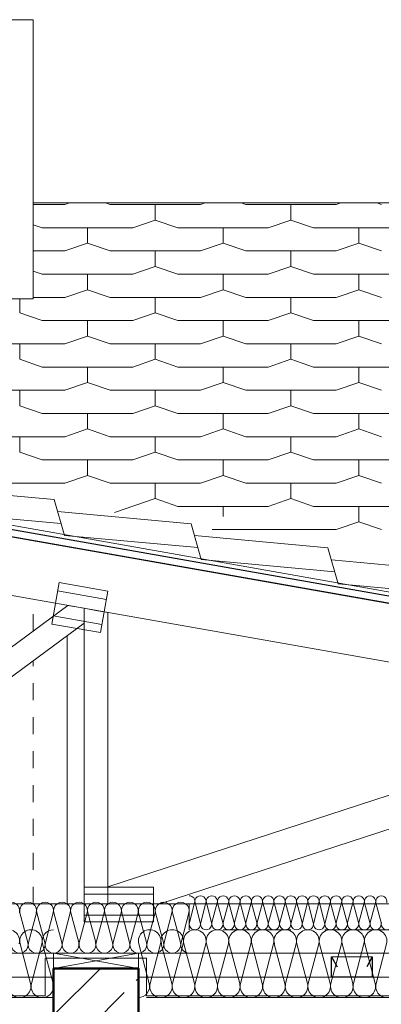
# Model space of a CAD drawing. Header units: centimetres. Extents: x -43488 to -10641, y 2063 to 22960.
# Tile 60 of 72: x -36387 to -36280, y 8683 to 8973. Entities that reach past the tile are written whole.
import ezdxf

# ---------------------------------------------------------------- set-up
doc = ezdxf.new("R2010")
doc.units = ezdxf.units.CM
doc.header["$MEASUREMENT"] = 0
doc.linetypes.add('!przerywana gęsta', pattern=[10, 5, -5])
doc.linetypes.add('Przerywana drobna', pattern=[30, 20, -10])
for name, color, linetype, lineweight, true_color in [('!kratownica_Nr_pióra__6', 7, 'Continuous', 18, 0x3fa3ff), ('@Dachy_Nr_pióra__8', 7, 'Continuous', 13, 0x42bda7), ('Dachy_Nr_pióra__6', 7, 'Continuous', 18, 0x3fa3ff), ('Meble i wyposażenie_Nr_pióra__94', 7, 'Continuous', 18, 0x9f9f9f), ('Słupy_Nr_pióra__7', 7, 'Continuous', 15, 0x9f9fff), ('Ściany zewnętrzne_Nr_pióra__4', 7, 'Continuous', 25, 0x31fd59), ('Ściany zewnętrzne_Nr_pióra__5', 7, 'Continuous', 20, 0xfc3c2c), ('Ściany zewnętrzne_Nr_pióra__6', 7, 'Continuous', 18, 0x3fa3ff)]:
    doc.layers.add(name, color=color, linetype=linetype, lineweight=lineweight, true_color=true_color)
doc.layers.add('Słupy_Nr_pióra__1', color=8, linetype='Continuous', lineweight=50)
doc.layers.add('Ściany zewnętrzne_Nr_pióra__10', color=1, linetype='Continuous', lineweight=0)
doc.linetypes.add('izolacja 1_50', pattern='A,0,[1,Janisz._Ochraniew_DACH i KLIMA_V21.Shx,S=0.31746,R=0,X=0,Y=0],-40,0', length=40)

msp = doc.modelspace()

# ---------------------------------------------------------------- hatches: boundary and pattern name
at = {"layer": 'Słupy_Nr_pióra__7', "linetype": 'Continuous', "lineweight": 15, "true_color": 0x9f9fff}
h = msp.add_hatch(dxfattribs=at)
h.set_pattern_fill('A_beton_zbrojony', color=161, style=0, pattern_type=2)
h.set_pattern_definition([(45, (0, 0), (-14.142136, 14.142136), []), (45, (-7.071, 7.071), (-14.142136, 14.142136), [15, -5])])
h.paths.add_polyline_path([(-36376.71, 8693.98), (-36351.71, 8693.98), (-36351.71, 8643.98), (-36376.71, 8643.98)])

# ---------------------------------------------------------------- linework, layer by layer
at = {"layer": '!kratownica_Nr_pióra__6', "color": 161, "linetype": 'Continuous', "lineweight": 18, "true_color": 0x3fa3ff}
for p, q in [((-36375.08, 8807.63), (-36377.24, 8795.42)), ((-36360.71, 8805.09), (-36375.08, 8807.63)), ((-36361.14, 8802.65), (-36375.51, 8805.19)), ((-36362.86, 8792.89), (-36360.71, 8805.09)), ((-36376.81, 8797.86), (-36362.43, 8795.32)), ((-36377.24, 8795.42), (-36362.86, 8792.89)), ((-36347.21, 8717.85), (-36367.71, 8717.85)), ((-36367.71, 8717.85), (-36367.71, 8707.65)), ((-36347.21, 8707.65), (-36347.21, 8717.85)), ((-36347.21, 8715.81), (-36367.71, 8715.81)), ((-36367.71, 8709.69), (-36347.21, 8709.69)), ((-36367.71, 8707.65), (-36347.21, 8707.65)), ((-36376.71, 8689.48), (-36376.71, 8698.48)), ((-36376.71, 8698.48), (-36351.71, 8698.48)), ((-36351.71, 8693.98), (-36376.71, 8698.48)), ((-36376.71, 8693.98), (-36351.71, 8698.48)), ((-36351.71, 8698.48), (-36351.71, 8689.48)), ((-36376.71, 8693.98), (-36351.71, 8693.98))]:
    msp.add_line(p, q, dxfattribs=at)
for points in [[(-36451.23, 8832.06), (-36452.7, 8823.69), (-36454.18, 8815.31), (-35873.79, 8712.98), (-35824.84, 8712.98), (-35775.89, 8712.98)], [(-36367.71, 8795.72), (-36367.71, 8800.07), (-36372.47, 8800.91), (-36485.71, 8717.33), (-36485.71, 8712.98), (-36479.81, 8712.98)], [(-36360.71, 8798.83), (-36364.21, 8799.45), (-36367.71, 8800.07), (-36367.71, 8712.98), (-36364.21, 8712.98), (-36360.71, 8712.98)], [(-36189.61, 8763.67), (-36189.61, 8768.67), (-36199.56, 8770.42), (-36360.71, 8717.98), (-36360.71, 8712.98), (-36345.36, 8712.98)], [(-35761.71, 8698.48), (-35761.71, 8710.48), (-35775.89, 8712.98), (-36887.55, 8712.98), (-36887.55, 8705.73), (-36887.55, 8698.48)]]:
    msp.add_lwpolyline(points, close=True, dxfattribs=at)
at = {"layer": '@Dachy_Nr_pióra__8', "color": 135, "linetype": 'Continuous', "lineweight": 13, "true_color": 0x42bda7}
msp.add_line((-36550.48, 8849.73), (-35761.19, 8710.39), dxfattribs=at)
at = {"layer": 'Dachy_Nr_pióra__6', "color": 161, "linetype": 'Continuous', "lineweight": 18, "true_color": 0x3fa3ff}
for p, q in [((-35759.21, 8919.47), (-36382.71, 8919.47)), ((-36382.71, 8919.01), (-36373.38, 8919.01)), ((-36373.38, 8919.01), (-36372.02, 8919.47)), ((-36361.4, 8919.47), (-36360.04, 8919.01)), ((-36360.04, 8919.01), (-36333.38, 8919.01)), ((-36346.71, 8914.45), (-36346.71, 8919.01)), ((-36333.38, 8919.01), (-36332.02, 8919.47)), ((-36321.4, 8919.47), (-36320.04, 8919.01)), ((-36320.04, 8919.01), (-36293.38, 8919.01)), ((-36306.71, 8914.45), (-36306.71, 8919.01)), ((-36293.38, 8919.01), (-36292.02, 8919.47)), ((-36281.4, 8919.47), (-36280.04, 8919.01)), ((-36382.71, 8913.08), (-36380.04, 8912.17)), ((-36380.04, 8912.17), (-36353.38, 8912.17)), ((-36366.71, 8907.61), (-36366.71, 8912.17)), ((-36353.38, 8912.17), (-36346.71, 8914.45)), ((-36346.71, 8914.45), (-36340.04, 8912.17)), ((-36340.04, 8912.17), (-36313.38, 8912.17)), ((-36326.71, 8907.61), (-36326.71, 8912.17)), ((-36313.38, 8912.17), (-36306.71, 8914.45)), ((-36306.71, 8914.45), (-36300.04, 8912.17)), ((-36300.04, 8912.17), (-36273.38, 8912.17)), ((-36286.71, 8907.61), (-36286.71, 8912.17)), ((-36373.38, 8905.33), (-36366.71, 8907.61)), ((-36366.71, 8907.61), (-36360.04, 8905.33)), ((-36333.38, 8905.33), (-36326.71, 8907.61)), ((-36326.71, 8907.61), (-36320.04, 8905.33)), ((-36293.38, 8905.33), (-36286.71, 8907.61)), ((-36286.71, 8907.61), (-36280.04, 8905.33)), ((-36382.71, 8905.33), (-36373.38, 8905.33)), ((-36360.04, 8905.33), (-36333.38, 8905.33)), ((-36346.71, 8900.77), (-36346.71, 8905.33)), ((-36320.04, 8905.33), (-36293.38, 8905.33)), ((-36306.71, 8900.77), (-36306.71, 8905.33)), ((-36353.38, 8898.49), (-36346.71, 8900.77)), ((-36346.71, 8900.77), (-36340.04, 8898.49)), ((-36313.38, 8898.49), (-36306.71, 8900.77)), ((-36306.71, 8900.77), (-36300.04, 8898.49)), ((-36382.71, 8899.4), (-36380.04, 8898.49)), ((-36380.04, 8898.49), (-36353.38, 8898.49)), ((-36366.71, 8893.93), (-36366.71, 8898.49)), ((-36340.04, 8898.49), (-36313.38, 8898.49)), ((-36326.71, 8893.93), (-36326.71, 8898.49)), ((-36300.04, 8898.49), (-36273.38, 8898.49)), ((-36286.71, 8893.93), (-36286.71, 8898.49)), ((-36382.71, 8891.65), (-36373.38, 8891.65)), ((-36373.38, 8891.65), (-36366.71, 8893.93)), ((-36366.71, 8893.93), (-36360.04, 8891.65)), ((-36360.04, 8891.65), (-36333.38, 8891.65)), ((-36346.71, 8887.09), (-36346.71, 8891.65)), ((-36333.38, 8891.65), (-36326.71, 8893.93)), ((-36326.71, 8893.93), (-36320.04, 8891.65)), ((-36320.04, 8891.65), (-36293.38, 8891.65)), ((-36306.71, 8887.09), (-36306.71, 8891.65)), ((-36293.38, 8891.65), (-36286.71, 8893.93)), ((-36286.71, 8893.93), (-36280.04, 8891.65)), ((-36386.71, 8887.09), (-36386.71, 8891.26)), ((-36386.71, 8887.09), (-36380.04, 8884.81)), ((-36353.38, 8884.81), (-36346.71, 8887.09)), ((-36346.71, 8887.09), (-36340.04, 8884.81)), ((-36313.38, 8884.81), (-36306.71, 8887.09)), ((-36306.71, 8887.09), (-36300.04, 8884.81)), ((-36380.04, 8884.81), (-36353.38, 8884.81)), ((-36366.71, 8880.25), (-36366.71, 8884.81)), ((-36340.04, 8884.81), (-36313.38, 8884.81)), ((-36326.71, 8880.25), (-36326.71, 8884.81)), ((-36300.04, 8884.81), (-36273.38, 8884.81)), ((-36286.71, 8880.25), (-36286.71, 8884.81)), ((-36373.38, 8877.97), (-36366.71, 8880.25)), ((-36366.71, 8880.25), (-36360.04, 8877.97)), ((-36333.38, 8877.97), (-36326.71, 8880.25)), ((-36326.71, 8880.25), (-36320.04, 8877.97)), ((-36293.38, 8877.97), (-36286.71, 8880.25)), ((-36286.71, 8880.25), (-36280.04, 8877.97)), ((-36400.04, 8877.97), (-36373.38, 8877.97)), ((-36386.71, 8873.41), (-36386.71, 8877.97)), ((-36360.04, 8877.97), (-36333.38, 8877.97)), ((-36346.71, 8873.41), (-36346.71, 8877.97)), ((-36320.04, 8877.97), (-36293.38, 8877.97)), ((-36306.71, 8873.41), (-36306.71, 8877.97)), ((-36386.71, 8873.41), (-36380.04, 8871.13)), ((-36380.04, 8871.13), (-36353.38, 8871.13)), ((-36366.71, 8866.57), (-36366.71, 8871.13)), ((-36353.38, 8871.13), (-36346.71, 8873.41)), ((-36346.71, 8873.41), (-36340.04, 8871.13)), ((-36340.04, 8871.13), (-36313.38, 8871.13)), ((-36326.71, 8866.57), (-36326.71, 8871.13)), ((-36313.38, 8871.13), (-36306.71, 8873.41)), ((-36306.71, 8873.41), (-36300.04, 8871.13)), ((-36300.04, 8871.13), (-36273.38, 8871.13)), ((-36286.71, 8866.57), (-36286.71, 8871.13)), ((-36373.38, 8864.29), (-36366.71, 8866.57)), ((-36366.71, 8866.57), (-36360.04, 8864.29)), ((-36333.38, 8864.29), (-36326.71, 8866.57)), ((-36326.71, 8866.57), (-36320.04, 8864.29)), ((-36293.38, 8864.29), (-36286.71, 8866.57)), ((-36286.71, 8866.57), (-36280.04, 8864.29)), ((-36400.04, 8864.29), (-36373.38, 8864.29)), ((-36386.71, 8859.73), (-36386.71, 8864.29)), ((-36360.04, 8864.29), (-36333.38, 8864.29)), ((-36346.71, 8859.73), (-36346.71, 8864.29)), ((-36320.04, 8864.29), (-36293.38, 8864.29)), ((-36306.71, 8859.73), (-36306.71, 8864.29)), ((-36386.71, 8859.73), (-36380.04, 8857.45)), ((-36353.38, 8857.45), (-36346.71, 8859.73)), ((-36346.71, 8859.73), (-36340.04, 8857.45)), ((-36313.38, 8857.45), (-36306.71, 8859.73)), ((-36306.71, 8859.73), (-36300.04, 8857.45)), ((-36380.04, 8857.45), (-36353.38, 8857.45)), ((-36366.71, 8852.89), (-36366.71, 8857.45)), ((-36340.04, 8857.45), (-36313.38, 8857.45)), ((-36326.71, 8852.89), (-36326.71, 8857.45)), ((-36300.04, 8857.45), (-36273.38, 8857.45)), ((-36286.71, 8852.89), (-36286.71, 8857.45)), ((-36373.38, 8850.61), (-36366.71, 8852.89)), ((-36366.71, 8852.89), (-36360.04, 8850.61)), ((-36333.38, 8850.61), (-36326.71, 8852.89)), ((-36326.71, 8852.89), (-36320.04, 8850.61)), ((-36293.38, 8850.61), (-36286.71, 8852.89)), ((-36286.71, 8852.89), (-36280.04, 8850.61)), ((-36400.04, 8850.61), (-36373.38, 8850.61)), ((-36386.71, 8846.05), (-36386.71, 8850.61)), ((-36360.04, 8850.61), (-36333.38, 8850.61)), ((-36346.71, 8846.05), (-36346.71, 8850.61)), ((-36320.04, 8850.61), (-36293.38, 8850.61)), ((-36306.71, 8846.05), (-36306.71, 8850.61)), ((-36386.71, 8846.05), (-36380.04, 8843.77)), ((-36353.38, 8843.77), (-36346.71, 8846.05)), ((-36346.71, 8846.05), (-36340.04, 8843.77)), ((-36313.38, 8843.77), (-36306.71, 8846.05)), ((-36306.71, 8846.05), (-36300.04, 8843.77)), ((-36380.04, 8843.77), (-36353.38, 8843.77)), ((-36366.71, 8839.21), (-36366.71, 8843.77)), ((-36340.04, 8843.77), (-36313.38, 8843.77)), ((-36326.71, 8839.21), (-36326.71, 8843.77)), ((-36300.04, 8843.77), (-36273.38, 8843.77)), ((-36286.71, 8839.21), (-36286.71, 8843.77)), ((-36373.38, 8836.93), (-36366.71, 8839.21)), ((-36366.71, 8839.21), (-36360.04, 8836.93)), ((-36333.38, 8836.93), (-36326.71, 8839.21)), ((-36326.71, 8839.21), (-36320.04, 8836.93)), ((-36293.38, 8836.93), (-36286.71, 8839.21)), ((-36286.71, 8839.21), (-36280.04, 8836.93)), ((-36408.71, 8836.93), (-36373.38, 8836.93)), ((-36360.04, 8836.93), (-36333.38, 8836.93)), ((-36346.71, 8832.37), (-36346.71, 8836.93)), ((-36320.04, 8836.93), (-36293.38, 8836.93)), ((-36306.71, 8832.37), (-36306.71, 8836.93)), ((-36358.75, 8828.25), (-36346.71, 8832.37)), ((-36346.71, 8832.37), (-36340.04, 8830.09)), ((-36313.38, 8830.09), (-36306.71, 8832.37)), ((-36306.71, 8832.37), (-36300.04, 8830.09)), ((-36340.04, 8830.09), (-36313.38, 8830.09)), ((-36326.71, 8827.1), (-36326.71, 8830.09)), ((-36300.04, 8830.09), (-36273.38, 8830.09)), ((-36286.71, 8825.53), (-36286.71, 8830.09)), ((-36293.38, 8823.25), (-36286.71, 8825.53)), ((-36286.71, 8825.53), (-36280.04, 8823.25)), ((-36329.97, 8823.25), (-36293.38, 8823.25))]:
    msp.add_line(p, q, dxfattribs=at)
at = {"layer": 'Meble i wyposażenie_Nr_pióra__94', "color": 253, "linetype": 'Continuous', "lineweight": 18, "true_color": 0x9f9f9f}
for p, q in [((-36335.1, 8713.26), (-36336.65, 8707.46)), ((-36334.99, 8713.26), (-36333.43, 8707.46)), ((-36331.77, 8713.26), (-36333.32, 8707.46)), ((-36331.65, 8713.26), (-36330.1, 8707.46)), ((-36328.43, 8713.26), (-36329.99, 8707.46)), ((-36328.32, 8713.26), (-36326.77, 8707.46)), ((-36325.1, 8713.26), (-36326.65, 8707.46)), ((-36324.99, 8713.26), (-36323.43, 8707.46)), ((-36321.77, 8713.26), (-36323.32, 8707.46)), ((-36321.65, 8713.26), (-36320.1, 8707.46)), ((-36318.43, 8713.26), (-36319.99, 8707.46)), ((-36318.32, 8713.26), (-36316.77, 8707.46)), ((-36315.1, 8713.26), (-36316.65, 8707.46)), ((-36314.99, 8713.26), (-36313.43, 8707.46)), ((-36311.77, 8713.26), (-36313.32, 8707.46)), ((-36311.65, 8713.26), (-36310.1, 8707.46)), ((-36308.43, 8713.26), (-36309.99, 8707.46)), ((-36308.32, 8713.26), (-36306.77, 8707.46)), ((-36305.1, 8713.26), (-36306.65, 8707.46)), ((-36304.99, 8713.26), (-36303.43, 8707.46)), ((-36301.77, 8713.26), (-36303.32, 8707.46)), ((-36301.65, 8713.26), (-36300.1, 8707.46)), ((-36298.43, 8713.26), (-36299.99, 8707.46)), ((-36298.32, 8713.26), (-36296.77, 8707.46)), ((-36295.1, 8713.26), (-36296.65, 8707.46)), ((-36294.99, 8713.26), (-36293.43, 8707.46)), ((-36291.77, 8713.26), (-36293.32, 8707.46)), ((-36291.65, 8713.26), (-36290.1, 8707.46)), ((-36288.43, 8713.26), (-36289.99, 8707.46)), ((-36288.32, 8713.26), (-36286.77, 8707.46)), ((-36285.1, 8713.26), (-36286.65, 8707.46)), ((-36284.99, 8713.26), (-36283.43, 8707.46)), ((-36281.77, 8713.26), (-36283.32, 8707.46)), ((-36281.65, 8713.26), (-36280.1, 8707.46)), ((-36384.29, 8701.63), (-36386.62, 8710.34)), ((-36384.12, 8701.63), (-36381.79, 8710.34)), ((-36379.29, 8701.63), (-36381.62, 8710.34)), ((-36379.12, 8701.63), (-36376.79, 8710.34)), ((-36374.29, 8701.63), (-36376.62, 8710.34)), ((-36374.12, 8701.63), (-36371.79, 8710.34)), ((-36369.29, 8701.63), (-36371.62, 8710.34)), ((-36369.12, 8701.63), (-36366.79, 8710.34)), ((-36364.29, 8701.63), (-36366.62, 8710.34)), ((-36364.12, 8701.63), (-36361.79, 8710.34)), ((-36359.29, 8701.63), (-36361.62, 8710.34)), ((-36359.12, 8701.63), (-36356.79, 8710.34)), ((-36354.29, 8701.63), (-36356.62, 8710.34)), ((-36354.12, 8701.63), (-36351.79, 8710.34)), ((-36349.29, 8701.63), (-36351.62, 8710.34)), ((-36349.12, 8701.63), (-36346.79, 8710.34)), ((-36344.29, 8701.63), (-36346.62, 8710.34)), ((-36344.12, 8701.63), (-36341.79, 8710.34)), ((-36339.29, 8701.63), (-36341.62, 8710.34)), ((-36339.12, 8701.63), (-36336.79, 8710.34)), ((-36386.6, 8701.16), (-36383.49, 8689.55)), ((-36380.15, 8701.16), (-36383.26, 8689.55)), ((-36379.93, 8701.16), (-36376.82, 8689.55)), ((-36351.6, 8701.16), (-36348.49, 8689.55)), ((-36345.16, 8701.16), (-36348.26, 8689.55)), ((-36344.93, 8701.16), (-36341.82, 8689.55)), ((-36338.49, 8701.16), (-36341.6, 8689.55)), ((-36338.26, 8701.16), (-36335.16, 8689.55)), ((-36331.82, 8701.16), (-36334.93, 8689.55)), ((-36331.6, 8701.16), (-36328.49, 8689.55)), ((-36325.16, 8701.16), (-36328.26, 8689.55)), ((-36324.93, 8701.16), (-36321.82, 8689.55)), ((-36318.49, 8701.16), (-36321.6, 8689.55)), ((-36318.26, 8701.16), (-36315.16, 8689.55)), ((-36311.82, 8701.16), (-36314.93, 8689.55)), ((-36311.6, 8701.16), (-36308.49, 8689.55)), ((-36305.16, 8701.16), (-36308.26, 8689.55)), ((-36304.93, 8701.16), (-36301.82, 8689.55)), ((-36298.49, 8701.16), (-36301.6, 8689.55)), ((-36298.26, 8701.16), (-36295.16, 8689.55)), ((-36291.82, 8701.16), (-36294.93, 8689.55)), ((-36291.6, 8701.16), (-36288.49, 8689.55)), ((-36285.16, 8701.16), (-36288.26, 8689.55)), ((-36284.93, 8701.16), (-36281.82, 8689.55)), ((-36278.49, 8701.16), (-36281.6, 8689.55))]:
    msp.add_line(p, q, dxfattribs=at)
for centre, radius, start, end in [((-36336.71, 8713.69), 1.67, 345.0191, 89.9901), ((-36333.38, 8713.69), 1.67, 345.0191, 194.9809), ((-36330.04, 8713.69), 1.67, 345.0191, 194.9809), ((-36326.71, 8713.69), 1.67, 345.0191, 194.9809), ((-36323.38, 8713.69), 1.67, 345.0191, 194.9809), ((-36320.04, 8713.69), 1.67, 345.0191, 194.9809), ((-36316.71, 8713.69), 1.67, 345.0191, 194.9809), ((-36313.38, 8713.69), 1.67, 345.0191, 194.9809), ((-36310.04, 8713.69), 1.67, 345.0191, 194.9809), ((-36306.71, 8713.69), 1.67, 345.0191, 194.9809), ((-36303.38, 8713.69), 1.67, 345.0191, 194.9809), ((-36300.04, 8713.69), 1.67, 345.0191, 194.9809), ((-36296.71, 8713.69), 1.67, 345.0191, 194.9809), ((-36293.38, 8713.69), 1.67, 345.0191, 194.9809), ((-36290.04, 8713.69), 1.67, 345.0191, 194.9809), ((-36286.71, 8713.69), 1.67, 345.0191, 194.9809), ((-36283.38, 8713.69), 1.67, 345.0191, 194.9809), ((-36280.04, 8713.69), 1.67, 345.0191, 194.9809), ((-36389.21, 8710.98), 2.5, 345.0191, 194.9809), ((-36384.21, 8710.98), 2.5, 345.0191, 194.9809), ((-36379.21, 8710.98), 2.5, 345.0191, 194.9809), ((-36374.21, 8710.98), 2.5, 345.0191, 194.9809), ((-36369.21, 8710.98), 2.5, 345.0191, 194.9809), ((-36364.21, 8710.98), 2.5, 345.0191, 194.9809), ((-36359.21, 8710.98), 2.5, 345.0191, 194.9809), ((-36354.21, 8710.98), 2.5, 345.0191, 194.9809), ((-36349.21, 8710.98), 2.5, 345.0191, 194.9809), ((-36344.21, 8710.98), 2.5, 345.0191, 194.9809), ((-36339.21, 8710.98), 2.5, 345.0191, 194.9809), ((-36335.04, 8707.03), 1.67, 165.0191, 14.9809), ((-36331.71, 8707.03), 1.67, 165.0191, 14.9809), ((-36328.38, 8707.03), 1.67, 165.0191, 14.9809), ((-36325.04, 8707.03), 1.67, 165.0191, 14.9809), ((-36321.71, 8707.03), 1.67, 165.0191, 14.9809), ((-36318.38, 8707.03), 1.67, 165.0191, 14.9809), ((-36315.04, 8707.03), 1.67, 165.0191, 14.9809), ((-36311.71, 8707.03), 1.67, 165.0191, 14.9809), ((-36308.38, 8707.03), 1.67, 165.0191, 14.9809), ((-36305.04, 8707.03), 1.67, 165.0191, 14.9809), ((-36301.71, 8707.03), 1.67, 165.0191, 14.9809), ((-36298.38, 8707.03), 1.67, 165.0191, 14.9809), ((-36295.04, 8707.03), 1.67, 165.0191, 14.9809), ((-36291.71, 8707.03), 1.67, 165.0191, 14.9809), ((-36288.38, 8707.03), 1.67, 165.0191, 14.9809), ((-36285.04, 8707.03), 1.67, 165.0191, 14.9809), ((-36281.71, 8707.03), 1.67, 165.0191, 14.9809), ((-36278.38, 8707.03), 1.67, 165.0191, 14.9809), ((-36390.04, 8702.03), 3.33, 345.0191, 194.9809), ((-36383.37, 8702.03), 3.33, 345.0191, 194.9809), ((-36376.71, 8702.03), 3.33, 90.0026, 194.9809), ((-36348.38, 8702.03), 3.33, 345.0191, 194.9809), ((-36341.71, 8702.03), 3.33, 345.0191, 194.9809), ((-36335.04, 8702.03), 3.33, 345.0191, 194.9809), ((-36328.38, 8702.03), 3.33, 345.0191, 194.9809), ((-36321.71, 8702.03), 3.33, 345.0191, 194.9809), ((-36315.04, 8702.03), 3.33, 345.0191, 194.9809), ((-36308.38, 8702.03), 3.33, 345.0191, 194.9809), ((-36301.71, 8702.03), 3.33, 345.0191, 194.9809), ((-36295.04, 8702.03), 3.33, 345.0191, 194.9809), ((-36288.38, 8702.03), 3.33, 345.0191, 194.9809), ((-36281.71, 8702.03), 3.33, 345.0191, 194.9809), ((-36386.71, 8700.98), 2.5, 165.0191, 14.9809), ((-36381.71, 8700.98), 2.5, 165.0191, 14.9809), ((-36376.71, 8700.98), 2.5, 165.0191, 14.9809), ((-36371.71, 8700.98), 2.5, 165.0191, 14.9809), ((-36366.71, 8700.98), 2.5, 165.0191, 14.9809), ((-36361.71, 8700.98), 2.5, 165.0191, 14.9809), ((-36356.71, 8700.98), 2.5, 165.0191, 14.9809), ((-36351.71, 8700.98), 2.5, 165.0191, 14.9809), ((-36346.71, 8700.98), 2.5, 165.0191, 14.9809), ((-36341.71, 8700.98), 2.5, 165.0191, 14.9809), ((-36336.71, 8700.98), 2.5, 165.0191, 269.9912), ((-36386.71, 8688.69), 3.33, 165.0191, 14.9809), ((-36380.04, 8688.69), 3.33, 165.0191, 14.9809), ((-36351.71, 8688.69), 3.33, 270.0068, 14.9809), ((-36345.04, 8688.69), 3.33, 165.0191, 14.9809), ((-36338.38, 8688.69), 3.33, 165.0191, 14.9809), ((-36331.71, 8688.69), 3.33, 165.0191, 14.9809), ((-36325.04, 8688.69), 3.33, 165.0191, 14.9809), ((-36318.38, 8688.69), 3.33, 165.0191, 14.9809), ((-36311.71, 8688.69), 3.33, 165.0191, 14.9809), ((-36305.04, 8688.69), 3.33, 165.0191, 14.9809), ((-36298.38, 8688.69), 3.33, 165.0191, 14.9809), ((-36291.71, 8688.69), 3.33, 165.0191, 14.9809), ((-36285.04, 8688.69), 3.33, 165.0191, 14.9809), ((-36278.38, 8688.69), 3.33, 165.0191, 14.9809)]:
    msp.add_arc(centre, radius, start, end, dxfattribs=at)
at = {"layer": 'Słupy_Nr_pióra__1', "color": 8, "linetype": 'Continuous', "lineweight": 50, "flags": 128}
msp.add_lwpolyline([(-36376.71, 8693.98), (-36351.71, 8693.98), (-36351.71, 8643.98), (-36376.71, 8643.98)], close=True, dxfattribs=at)
at = {"layer": 'Ściany zewnętrzne_Nr_pióra__10', "color": 1, "linetype": 'izolacja 1_50', "lineweight": 0}
for p, q in [((-35760.54, 8713.66), (-36668.29, 8873.71)), ((-36349.28, 8696.94), (-36379.19, 8696.94)), ((-36379.19, 8696.94), (-36379.19, 8685.86)), ((-36349.28, 8685.86), (-36349.28, 8696.94)), ((-36379.19, 8685.86), (-36676.71, 8685.86)), ((-35901.71, 8685.86), (-36349.28, 8685.86))]:
    msp.add_line(p, q, dxfattribs=at)
at = {"layer": 'Ściany zewnętrzne_Nr_pióra__4', "color": 100, "linetype": 'Continuous', "lineweight": 25, "true_color": 0x31fd59}
for p, q in [((-36668.83, 8872.66), (-35760.81, 8712.56)), ((-35761.19, 8710.39), (-36669.21, 8870.49)), ((-36294.71, 8691.36), (-36294.71, 8697.36)), ((-36294.71, 8697.36), (-36293.07, 8694.44)), ((-36282.71, 8697.36), (-36284.35, 8694.44)), ((-36282.71, 8697.36), (-36282.71, 8691.36)), ((-36282.71, 8691.36), (-36294.71, 8691.36))]:
    msp.add_line(p, q, dxfattribs=at)
at = {"layer": 'Ściany zewnętrzne_Nr_pióra__5', "color": 20, "linetype": 'Continuous', "lineweight": 20, "true_color": 0xfc3c2c}
for p, q in [((-36415.9, 8835.71), (-36376.53, 8832.11)), ((-36373.52, 8821.53), (-36376.53, 8832.11)), ((-36413.89, 8828.66), (-36374.52, 8825.06)), ((-36375.53, 8828.59), (-36336.16, 8824.98)), ((-36333.14, 8814.41), (-36336.16, 8824.98)), ((-36373.52, 8821.53), (-36334.15, 8817.93)), ((-36335.15, 8821.46), (-36295.78, 8817.86)), ((-36292.77, 8807.28), (-36295.78, 8817.86)), ((-36333.14, 8814.41), (-36293.77, 8810.8)), ((-36294.78, 8814.33), (-36255.41, 8810.73)), ((-36292.77, 8807.28), (-36253.4, 8803.68))]:
    msp.add_line(p, q, dxfattribs=at)
at = {"layer": 'Ściany zewnętrzne_Nr_pióra__6', "color": 161, "linetype": 'Continuous', "lineweight": 18, "true_color": 0x3fa3ff}
for p, q in [((-36394.71, 8973.48), (-36382.71, 8973.48)), ((-36382.71, 8891.26), (-36382.71, 8973.48)), ((-36425.71, 8891.26), (-36382.71, 8891.26)), ((-36372.71, 8712.98), (-36372.71, 8792.03)), ((-36282.71, 8697.36), (-36294.71, 8697.36)), ((-36376.71, 8691.36), (-36676.71, 8691.36)), ((-35901.71, 8691.36), (-36351.71, 8691.36)), ((-36376.71, 8685.36), (-36676.71, 8685.36)), ((-35901.71, 8685.36), (-36349.28, 8685.36))]:
    msp.add_line(p, q, dxfattribs=at)
at = {"layer": 'Ściany zewnętrzne_Nr_pióra__6', "color": 161, "linetype": '!przerywana gęsta', "lineweight": 18, "true_color": 0x3fa3ff}
for p, q in [((-36382.71, 8793.35), (-36382.71, 8802.71)), ((-36382.71, 8712.98), (-36382.71, 8784.65))]:
    msp.add_line(p, q, dxfattribs=at)
at = {"layer": 'Ściany zewnętrzne_Nr_pióra__6', "color": 161, "linetype": 'Przerywana drobna', "lineweight": 18, "true_color": 0x3fa3ff}
for p, q in [((-36336.71, 8705.36), (-36336.71, 8712.98)), ((-35916.71, 8705.36), (-36336.71, 8705.36))]:
    msp.add_line(p, q, dxfattribs=at)

doc.saveas('drawing.dxf')
